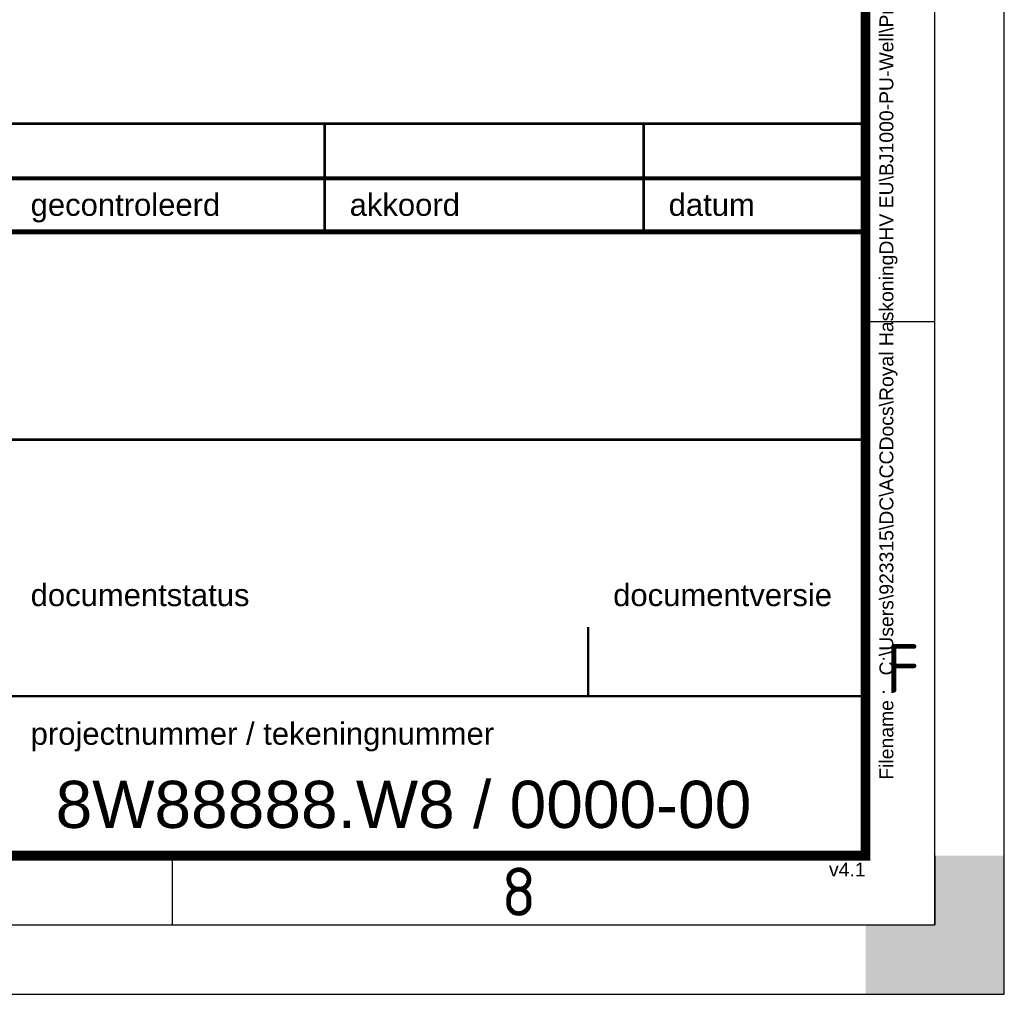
# Paper-space layout 'A3-A4' of a CAD drawing. Header units: metres. Extents: x 2915 to 3335, y 10 to 307.
# Tile 8 of 10: x 3264 to 3335, y 10 to 81. Entities that reach past the tile are written whole.
import ezdxf
from ezdxf.enums import TextEntityAlignment as Align

# ---------------------------------------------------------------- set-up
doc = ezdxf.new("R2010")
doc.units = ezdxf.units.M
doc.layers.get('0').update_dxf_attribs({"lineweight": 25})
doc.layers.get('Defpoints').update_dxf_attribs({"lineweight": 25})
for name, color, linetype, lineweight in [('X-XX-AL-ONDERHOEK', 7, 'Continuous', 25), ('X-XX-AL-TEKENBLAD-S', 7, 'Continuous', 25), ('X-XX-AL-TEKENBLAD_KADER-G', 7, 'Continuous', 25), ('X-XX-AL-TEKENBLAD_KADER_AFSNIJMARKERING-G', 7, 'Continuous', 25), ('X-XX-AL-TEKENBLAD_KADER_ROOSTERVERDELING-G', 7, 'Continuous', 25), ('X-XX-AL-TEKENBLAD_KADER_ROOSTERVERDELING-T35', 7, 'Continuous', 35), ('X-XX-AL-TEKENBLAD_TITELBLOK-S', 7, 'Continuous', 25), ('X-XX-AL-TEKENBLAD_WIJZIGINGSBLOK-S', 7, 'Continuous', 25)]:
    doc.layers.add(name, color=color, linetype=linetype, lineweight=lineweight)
doc.styles.add('NLCS-ISO', font='NLCS-ISO.ttf')
doc.styles.add('RHTITLEBLOCK', font='arial.ttf')
doc.styles.add('RHTITLEBLOCK2', font='ariblk.ttf')

# ---------------------------------------------------------------- blocks, each defined once
blk = doc.blocks.new('SAL-TEKENBLAD_A3-SO')
at = {"layer": 'X-XX-AL-TEKENBLAD_KADER_AFSNIJMARKERING-G'}
blk.add_hatch(color=256, dxfattribs=at).paths.add_polyline_path([(410, 0), (420, 0), (420, 10), (415, 10), (415, 5), (410, 5)])
at = {"layer": 'X-XX-AL-TEKENBLAD_KADER-G'}
for p, q in [((420, 0), (420, 297)), ((0, 0), (420, 0))]:
    blk.add_line(p, q, dxfattribs=at)
at = {"layer": 'X-XX-AL-TEKENBLAD_KADER-G', "const_width": 0.7, "flags": 128}
blk.add_lwpolyline([(20, 10), (410, 10), (410, 287), (20, 287)], close=True, dxfattribs=at)
at = {"layer": 'X-XX-AL-TEKENBLAD_KADER_ROOSTERVERDELING-G'}
for p, q in [((415, 5), (415, 292)), ((415, 48.5), (410, 48.5)), ((360, 10), (360, 5)), ((415, 10), (415, 5)), ((15, 5), (415, 5))]:
    blk.add_line(p, q, dxfattribs=at)
at = {"layer": 'X-XX-AL-TEKENBLAD_KADER_ROOSTERVERDELING-T35', "lineweight": 35, "style": 'NLCS-ISO'}
blk.add_text('F', height=3.5, dxfattribs=at).set_placement((411.5, 23.5), align=Align.MIDDLE_LEFT)
blk.add_text('8', height=3.5, dxfattribs=at).set_placement((385, 4.6), align=Align.BOTTOM_CENTER)
blk = doc.blocks.new('*U101')
at = {"layer": 'X-XX-AL-TEKENBLAD-S'}
blk.add_blockref('SAL-TEKENBLAD_A3-SO', (-420, 0), dxfattribs=at)
blk = doc.blocks.new('*U48')
blk.add_lwpolyline([(-180, -3.9, 0.35, 0.35, 0), (-180, 0, 0.18, 0.18, 0), (0, 0, 0.35, 0.35, 0), (0, -3.9, 0.35, 0.35, 0)], format="xyseb")
at = {"const_width": 0.18}
for points in [[(0, 0), (-180, 0)], [(-39, 0), (-39, -3.9)], [(-16, 0), (-16, -3.9)], [(0, -3.9), (-180, -3.9)]]:
    blk.add_lwpolyline(points, dxfattribs=at)
at = {"style": 'RHTITLEBLOCK'}
for tag, p in [('VERSIE_WIJZ_00', (-176.554, -2.749)), ('WIJZIGINGSOMSCHRIJVING00', (-168.2, -2.75)), ('WIJZIGINGSAUTEUR00', (-83.2, -2.75)), ('WIJZIGINGSCONTOLEUR00', (-60.2, -2.75)), ('WIJZIGINGSAKKOORD00', (-37.2, -2.75)), ('WIJZIGINGSDATUM00', (-14.2, -2.75))]:
    blk.add_attdef(tag, p, '', height=1.6, dxfattribs=at)
blk = doc.blocks.new('*U99')
blk.add_lwpolyline([(0, 48.8, 0.18, 0.18, 0), (-180, 48.8, 0.18, 0.18, 0)], format="xyseb")
at = {"const_width": 0.18}
for points in [[(-39, 48.8), (-39, 45)], [(-16, 48.8), (-16, 45)], [(0, 30), (-180, 30)], [(0, 11.5), (-62, 11.5), (-62, 16.5)], [(-20, 11.5), (-20, 16.5)]]:
    blk.add_lwpolyline(points, dxfattribs=at)
at = {"const_width": 0.35}
blk.add_lwpolyline([(0, 45), (0, 0), (-180, 0), (-180, 45)], close=True, dxfattribs=at)
at = {"layer": 'Defpoints', "style": 'RHTITLEBLOCK'}
blk.add_text('v4.1', height=1, dxfattribs=at).set_placement((0, -1.5), align=Align.RIGHT)
at = {"layer": 'Defpoints', "style": 'RHTITLEBLOCK', "flags": 2}
blk.add_attdef('NL_META_DOCUMENTSOORT', (-168.2, -2.3), '', height=1.8, dxfattribs=at)
at = {"layer": 'X-XX-AL-ONDERHOEK', "style": 'RHTITLEBLOCK'}
for s, p in [('gecontroleerd', (-60.2, 46.15)), ('akkoord', (-37.2, 46.15)), ('datum', (-14.2, 46.15)), ('documentstatus', (-60.2, 18)), ('documentversie', (-18.2, 18)), ('projectnummer / tekeningnummer', (-60.2, 8))]:
    blk.add_text(s, height=1.6, dxfattribs=at).set_placement(p)
blk.add_text('Filename :', height=1, rotation=90, dxfattribs=at).set_placement((2, 12), align=Align.RIGHT)
for tag, p, height in [('CLIENT01', (-176.4, 36.5), 2.5), ('NL_META_PROJECTOMSCHRIJVING', (-86.4, 36.5), 2.5), ('CLIENT02', (-176.4, 32), 2.5), ('NL_META_PROJECTOMSCHRIJVING_02', (-86.4, 32), 2.5), ('NL_META_TEKENINGOMSCHRIJVING', (-176.4, 21.5), 2.5), ('NL_META_TEKENINGOMSCHRIJVING_02', (-176.4, 17), 2.5), ('NL_META_DOCUMENTSTATUS', (-58.4, 13.5), 2.5), ('NL_META_REVISIE', (-17.234, 13.5), 2.5), ('NL_META_TEKENINGOMSCHRIJVING_03', (-176.4, 12.5), 2.5), ('NL_META_ID_NUMMER', (-58.4, 2), 3.4), ('NL_META_TEKENBLADFORMAAT', (-176.4, 2.154), 2.5), ('SCALE', (-148.4, 2.154), 2.5), ('FASE', (-115.4, 2), 2.5)]:
    blk.add_attdef(tag, p, '', height=height, dxfattribs=at)
blk.add_attdef('FILENAME', text='', height=1, rotation=90, dxfattribs=at).set_placement((1.5, 13), align=Align.MIDDLE_LEFT)
at = {"layer": 'X-XX-AL-ONDERHOEK', "style": 'RHTITLEBLOCK2'}
blk.add_attdef('NL_META_EIGENAAR', text='', height=1, dxfattribs=at).set_placement((-64.5, 14.444), align=Align.RIGHT)
at = {"layer": 'X-XX-AL-ONDERHOEK', "style": 'RHTITLEBLOCK'}
for tag, p in [('NL_META_BLADNUMMER', (-78.5, 2)), ('NL_META_AANTAL_BLADEN', (-67.5, 2))]:
    blk.add_attdef(tag, text='', height=2.5, dxfattribs=at).set_placement(p, align=Align.CENTER)

psp = doc.layouts.new('A3-A4')

# ---------------------------------------------------------------- block references
psp.add_blockref('*U101', (3335.477, 10.375))
at = {"layer": 'X-XX-AL-TEKENBLAD_TITELBLOK-S'}
ref = psp.add_blockref('*U99', (3325.477, 20.375), dxfattribs=at)
ref.add_attrib('NL_META_ID_NUMMER', '8W88888.W8 / 0000-00', (3267.077, 22.375), dxfattribs={"layer": 'X-XX-AL-ONDERHOEK', "height": 3.4, "style": 'RHTITLEBLOCK'})
ref.add_attrib('FILENAME', 'C:\\Users\\923315\\DC\\ACCDocs\\Royal HaskoningDHV EU\\BJ1000-PU-Well\\Project Files\\01 WIP S0 [20..]\\02 Team Dijk\\01_Source en Export\\BJ1000-RHD-ZZ-TEK-DG-W-0001.dwg', dxfattribs={"layer": 'X-XX-AL-ONDERHOEK', "height": 1, "rotation": 90, "style": 'RHTITLEBLOCK'}).set_placement((3326.977, 33.375), align=Align.MIDDLE_LEFT)
at = {"layer": 'X-XX-AL-TEKENBLAD_WIJZIGINGSBLOK-S'}
psp.add_blockref('*U48', (3325.477, 73.175), dxfattribs=at)

doc.saveas('drawing.dxf')
